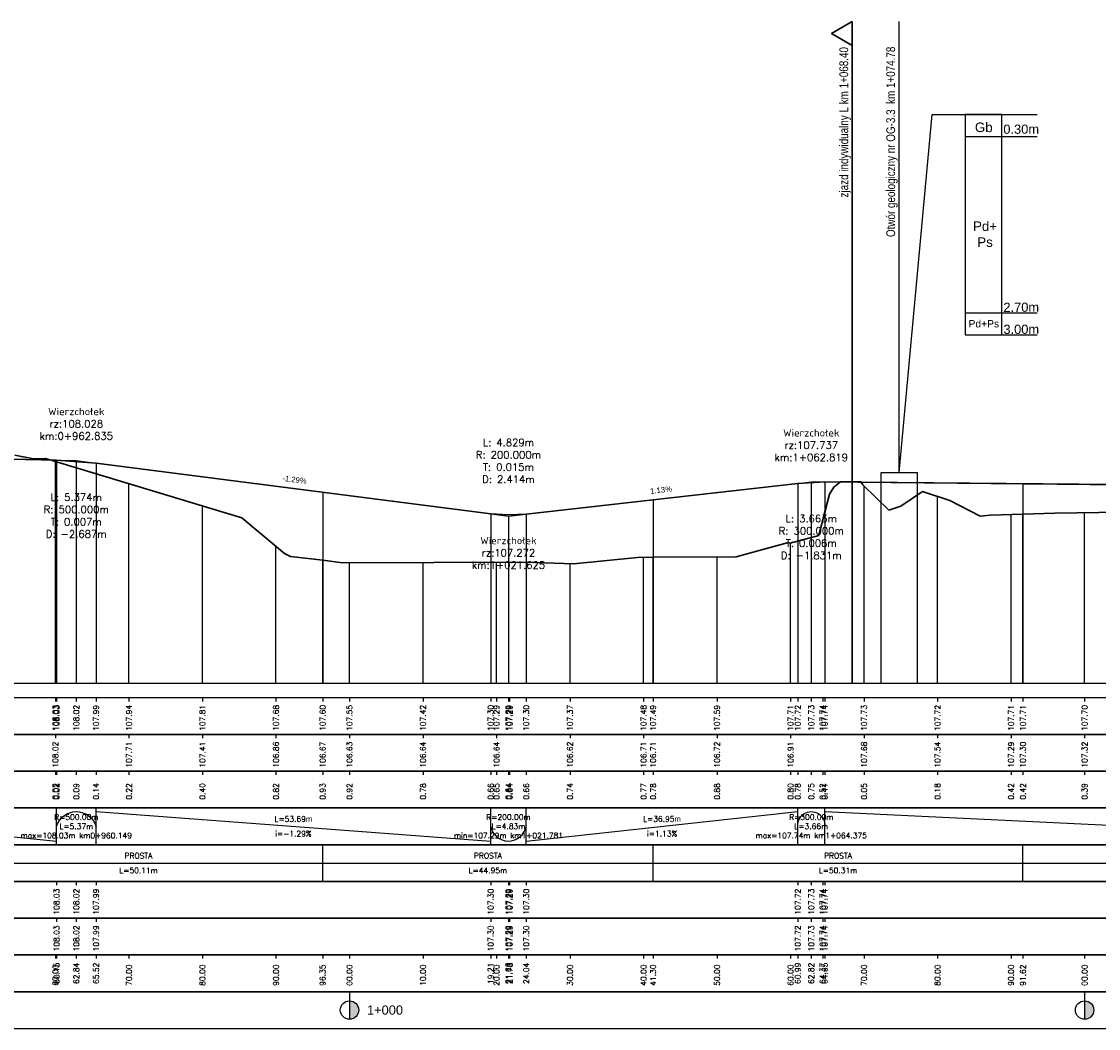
# Model space of a CAD drawing. Extents: x 7529714 to 7537797, y 5723889 to 5727796.
# Tile 9 of 28: x 7534251 to 7534398, y 5725349 to 5725486. Entities that reach past the tile are written whole.
import ezdxf
from ezdxf.enums import TextEntityAlignment as Align

# ---------------------------------------------------------------- set-up
doc = ezdxf.new("R2010")
doc.units = 0
doc.linetypes.add('HIDDEN', pattern=[9.525, 6.35, -3.175])
for name, color, linetype in [('C-DROGI-PROFILE', 7, 'Continuous'), ('C-DROGI-PROFILE-ETYKIETY', 7, 'Continuous'), ('D-geologia', 150, 'Continuous'), ('Niw-opis', 2, 'Continuous')]:
    doc.layers.add(name, color=color, linetype=linetype)
doc.layers.add('Niw-opisy-zjazdy', color=7, linetype='Continuous', true_color=0x45008a)
doc.styles.add('ARIAL', font='arial.ttf', dxfattribs={"height": 1})
doc.styles.get("Standard").update_dxf_attribs({"font": 'arial.ttf'})

# ---------------------------------------------------------------- blocks, each defined once
blk = doc.blocks.new('kilometraz')
at = {"linetype": 'ByBlock', "lineweight": -2}
blk.add_hatch(color=0, dxfattribs=at).paths.add_polyline_path([(0, -0.5, 0.414214), (0.5, 0, 0.414214), (0, 0.5)])
at = {"color": 0, "linetype": 'ByBlock', "lineweight": -2}
blk.add_line((0, 0.5), (0, -0.5), dxfattribs=at)
blk.add_circle((0, 0), 0.5, dxfattribs=at)

msp = doc.modelspace()

# ---------------------------------------------------------------- linework, layer by layer
at = {"layer": 'C-DROGI-PROFILE', "color": 12, "linetype": 'Continuous', "lineweight": 30, "true_color": 0xdb0000}
for p, q in [((7534215.87, 5725427.043), (7534255.889, 5725426.2)), ((7534255.889, 5725426.2), (7534261.263, 5725425.798)), ((7534261.263, 5725425.798), (7534314.951, 5725418.898)), ((7534319.78, 5725418.86), (7534356.728, 5725423.031)), ((7534356.728, 5725423.031), (7534360.391, 5725423.221)), ((7534360.391, 5725423.221), (7534444.286, 5725422.45)), ((7534314.951, 5725418.898), (7534317.366, 5725418.733)), ((7534317.366, 5725418.733), (7534319.78, 5725418.86))]:
    msp.add_line(p, q, dxfattribs=at)
at = {"layer": 'C-DROGI-PROFILE', "color": 98, "linetype": 'Continuous', "lineweight": 30, "true_color": 0x006100}
for p, q in [((7534250.201, 5725426.892), (7534252.746, 5725426.355)), ((7534252.746, 5725426.355), (7534254.384, 5725426.438)), ((7534254.384, 5725426.438), (7534281.075, 5725418.344)), ((7534361.039, 5725421.568), (7534361.633, 5725422.522)), ((7534361.633, 5725422.522), (7534362.542, 5725423.238)), ((7534362.542, 5725423.238), (7534365.112, 5725423.244)), ((7534365.112, 5725423.244), (7534365.282, 5725423.268)), ((7534365.282, 5725423.268), (7534365.411, 5725423.092)), ((7534365.411, 5725423.092), (7534365.576, 5725422.854)), ((7534365.576, 5725422.854), (7534369.088, 5725419.364)), ((7534359.592, 5725416.003), (7534361.039, 5725421.568)), ((7534370.738, 5725419.952), (7534373.706, 5725421.915)), ((7534373.706, 5725421.915), (7534377.412, 5725420.698)), ((7534369.088, 5725419.364), (7534370.738, 5725419.952)), ((7534377.412, 5725420.698), (7534381.535, 5725418.559)), ((7534281.075, 5725418.344), (7534286.92, 5725413.498)), ((7534381.535, 5725418.559), (7534382.912, 5725418.687)), ((7534382.912, 5725418.687), (7534387.356, 5725418.82)), ((7534387.356, 5725418.82), (7534391.642, 5725418.977)), ((7534391.642, 5725418.977), (7534400.705, 5725419.131)), ((7534351.984, 5725414.056), (7534355.451, 5725414.986)), ((7534355.451, 5725414.986), (7534355.703, 5725414.916)), ((7534355.703, 5725414.916), (7534359.585, 5725415.946)), ((7534359.585, 5725415.946), (7534359.592, 5725416.003)), ((7534286.92, 5725413.498), (7534287.721, 5725413.066)), ((7534348.351, 5725413.039), (7534351.984, 5725414.056)), ((7534287.721, 5725413.066), (7534292.093, 5725412.564)), ((7534292.093, 5725412.564), (7534294.775, 5725412.205)), ((7534294.775, 5725412.205), (7534319.683, 5725412.294)), ((7534319.683, 5725412.294), (7534326.229, 5725412.077)), ((7534326.229, 5725412.077), (7534334.918, 5725412.965)), ((7534334.918, 5725412.965), (7534337.041, 5725412.979)), ((7534337.041, 5725412.979), (7534348.351, 5725413.039))]:
    msp.add_line(p, q, dxfattribs=at)
at = {"layer": 'C-DROGI-PROFILE', "color": 1, "linetype": 'Continuous', "lineweight": -3}
for p, q in [((7534255.741, 5725395.868), (7534255.741, 5725426.027)), ((7534265.741, 5725395.868), (7534265.741, 5725422.994)), ((7534365.741, 5725395.868), (7534365.741, 5725422.69)), ((7534375.741, 5725395.868), (7534375.741, 5725421.247)), ((7534275.741, 5725395.868), (7534275.741, 5725419.962)), ((7534385.741, 5725395.868), (7534385.741, 5725418.772)), ((7534387.356, 5725395.868), (7534387.356, 5725418.82)), ((7534395.741, 5725395.868), (7534395.741, 5725419.046)), ((7534355.741, 5725395.868), (7534355.741, 5725414.926)), ((7534285.741, 5725395.868), (7534285.741, 5725414.476)), ((7534292.093, 5725395.868), (7534292.093, 5725412.564)), ((7534295.741, 5725395.868), (7534295.741, 5725412.208)), ((7534305.741, 5725395.868), (7534305.741, 5725412.244)), ((7534315.741, 5725395.868), (7534315.741, 5725412.28)), ((7534325.741, 5725395.868), (7534325.741, 5725412.094)), ((7534335.741, 5725395.868), (7534335.741, 5725412.97)), ((7534337.041, 5725395.868), (7534337.041, 5725412.979)), ((7534345.741, 5725395.868), (7534345.741, 5725413.025)), ((7533295.241, 5725395.868), (7537726.805, 5725395.868)), ((7534255.741, 5725393.868), (7534255.741, 5725393.368)), ((7534255.889, 5725393.868), (7534255.889, 5725393.368)), ((7534258.576, 5725393.868), (7534258.576, 5725393.368)), ((7534261.263, 5725393.868), (7534261.263, 5725393.368)), ((7534265.741, 5725393.868), (7534265.741, 5725393.368)), ((7534275.741, 5725393.868), (7534275.741, 5725393.368)), ((7534285.741, 5725393.868), (7534285.741, 5725393.368)), ((7534292.093, 5725393.868), (7534292.093, 5725393.368)), ((7534295.741, 5725393.868), (7534295.741, 5725393.368)), ((7534305.741, 5725393.868), (7534305.741, 5725393.368)), ((7534314.951, 5725393.868), (7534314.951, 5725393.368)), ((7534315.741, 5725393.868), (7534315.741, 5725393.368)), ((7534317.366, 5725393.868), (7534317.366, 5725393.368)), ((7534317.522, 5725393.868), (7534317.522, 5725393.368)), ((7534319.78, 5725393.868), (7534319.78, 5725393.368)), ((7534325.741, 5725393.868), (7534325.741, 5725393.368)), ((7534335.741, 5725393.868), (7534335.741, 5725393.368)), ((7534337.041, 5725393.868), (7534337.041, 5725393.368)), ((7534345.741, 5725393.868), (7534345.741, 5725393.368)), ((7534355.741, 5725393.868), (7534355.741, 5725393.368)), ((7534356.728, 5725393.868), (7534356.728, 5725393.368)), ((7534358.56, 5725393.868), (7534358.56, 5725393.368)), ((7534360.116, 5725393.868), (7534360.116, 5725393.368)), ((7534360.391, 5725393.868), (7534360.391, 5725393.368)), ((7534365.741, 5725393.868), (7534365.741, 5725393.368)), ((7534375.741, 5725393.868), (7534375.741, 5725393.368)), ((7534385.741, 5725393.868), (7534385.741, 5725393.368)), ((7534387.356, 5725393.868), (7534387.356, 5725393.368)), ((7534395.741, 5725393.868), (7534395.741, 5725393.368)), ((7534255.741, 5725388.868), (7534255.741, 5725388.368)), ((7534265.741, 5725388.868), (7534265.741, 5725388.368)), ((7534275.741, 5725388.868), (7534275.741, 5725388.368)), ((7534285.741, 5725388.868), (7534285.741, 5725388.368)), ((7534295.741, 5725388.868), (7534295.741, 5725388.368)), ((7534305.741, 5725388.868), (7534305.741, 5725388.368)), ((7534315.741, 5725388.868), (7534315.741, 5725388.368)), ((7534325.741, 5725388.868), (7534325.741, 5725388.368)), ((7534335.741, 5725388.868), (7534335.741, 5725388.368)), ((7534345.741, 5725388.868), (7534345.741, 5725388.368)), ((7534355.741, 5725388.868), (7534355.741, 5725388.368)), ((7534365.741, 5725388.868), (7534365.741, 5725388.368)), ((7534375.741, 5725388.868), (7534375.741, 5725388.368)), ((7534385.741, 5725388.868), (7534385.741, 5725388.368)), ((7534395.741, 5725388.868), (7534395.741, 5725388.368)), ((7534255.741, 5725383.868), (7534255.741, 5725383.368)), ((7534255.889, 5725383.868), (7534255.889, 5725383.368)), ((7534258.576, 5725383.868), (7534258.576, 5725383.368)), ((7534261.263, 5725383.868), (7534261.263, 5725383.368)), ((7534265.741, 5725383.868), (7534265.741, 5725383.368)), ((7534275.741, 5725383.868), (7534275.741, 5725383.368)), ((7534285.741, 5725383.868), (7534285.741, 5725383.368)), ((7534292.093, 5725383.868), (7534292.093, 5725383.368)), ((7534295.741, 5725383.868), (7534295.741, 5725383.368)), ((7534305.741, 5725383.868), (7534305.741, 5725383.368)), ((7534314.951, 5725383.868), (7534314.951, 5725383.368)), ((7534315.741, 5725383.868), (7534315.741, 5725383.368)), ((7534317.366, 5725383.868), (7534317.366, 5725383.368)), ((7534317.522, 5725383.868), (7534317.522, 5725383.368)), ((7534319.78, 5725383.868), (7534319.78, 5725383.368)), ((7534325.741, 5725383.868), (7534325.741, 5725383.368)), ((7534335.741, 5725383.868), (7534335.741, 5725383.368)), ((7534337.041, 5725383.868), (7534337.041, 5725383.368)), ((7534345.741, 5725383.868), (7534345.741, 5725383.368)), ((7534355.741, 5725383.868), (7534355.741, 5725383.368)), ((7534356.728, 5725383.868), (7534356.728, 5725383.368)), ((7534358.56, 5725383.868), (7534358.56, 5725383.368)), ((7534360.116, 5725383.868), (7534360.116, 5725383.368)), ((7534360.391, 5725383.868), (7534360.391, 5725383.368)), ((7534365.741, 5725383.868), (7534365.741, 5725383.368)), ((7534375.741, 5725383.868), (7534375.741, 5725383.368)), ((7534385.741, 5725383.868), (7534385.741, 5725383.368)), ((7534387.356, 5725383.868), (7534387.356, 5725383.368)), ((7534395.741, 5725383.868), (7534395.741, 5725383.368)), ((7534255.889, 5725373.868), (7534255.889, 5725378.868)), ((7534261.263, 5725373.868), (7534261.263, 5725378.868)), ((7534314.951, 5725373.868), (7534314.951, 5725378.868)), ((7534319.78, 5725373.868), (7534319.78, 5725378.868)), ((7534356.728, 5725373.868), (7534356.728, 5725378.868)), ((7534360.391, 5725373.868), (7534360.391, 5725378.868)), ((7534292.093, 5725368.868), (7534292.093, 5725373.868)), ((7534337.041, 5725368.868), (7534337.041, 5725373.868)), ((7534387.356, 5725368.868), (7534387.356, 5725373.868)), ((7534255.889, 5725368.868), (7534255.889, 5725368.368)), ((7534258.576, 5725368.868), (7534258.576, 5725368.368)), ((7534261.263, 5725368.868), (7534261.263, 5725368.368)), ((7534314.951, 5725368.868), (7534314.951, 5725368.368)), ((7534317.366, 5725368.868), (7534317.366, 5725368.368)), ((7534317.522, 5725368.868), (7534317.522, 5725368.368)), ((7534319.78, 5725368.868), (7534319.78, 5725368.368)), ((7534356.728, 5725368.868), (7534356.728, 5725368.368)), ((7534358.56, 5725368.868), (7534358.56, 5725368.368)), ((7534360.116, 5725368.868), (7534360.116, 5725368.368)), ((7534360.391, 5725368.868), (7534360.391, 5725368.368)), ((7534255.889, 5725363.868), (7534255.889, 5725363.368)), ((7534258.576, 5725363.868), (7534258.576, 5725363.368)), ((7534261.263, 5725363.868), (7534261.263, 5725363.368)), ((7534314.951, 5725363.868), (7534314.951, 5725363.368)), ((7534317.366, 5725363.868), (7534317.366, 5725363.368)), ((7534317.522, 5725363.868), (7534317.522, 5725363.368)), ((7534319.78, 5725363.868), (7534319.78, 5725363.368)), ((7534356.728, 5725363.868), (7534356.728, 5725363.368)), ((7534358.56, 5725363.868), (7534358.56, 5725363.368)), ((7534360.116, 5725363.868), (7534360.116, 5725363.368)), ((7534360.391, 5725363.868), (7534360.391, 5725363.368)), ((7534255.741, 5725358.868), (7534255.741, 5725358.368)), ((7534255.889, 5725358.868), (7534255.889, 5725358.368)), ((7534258.576, 5725358.868), (7534258.576, 5725358.368)), ((7534261.263, 5725358.868), (7534261.263, 5725358.368)), ((7534265.741, 5725358.868), (7534265.741, 5725358.368)), ((7534275.741, 5725358.868), (7534275.741, 5725358.368)), ((7534285.741, 5725358.868), (7534285.741, 5725358.368)), ((7534292.093, 5725358.868), (7534292.093, 5725358.368)), ((7534295.741, 5725358.868), (7534295.741, 5725358.368)), ((7534305.741, 5725358.868), (7534305.741, 5725358.368)), ((7534314.951, 5725358.868), (7534314.951, 5725358.368)), ((7534315.741, 5725358.868), (7534315.741, 5725358.368)), ((7534317.366, 5725358.868), (7534317.366, 5725358.368)), ((7534317.522, 5725358.868), (7534317.522, 5725358.368)), ((7534319.78, 5725358.868), (7534319.78, 5725358.368)), ((7534325.741, 5725358.868), (7534325.741, 5725358.368)), ((7534335.741, 5725358.868), (7534335.741, 5725358.368)), ((7534337.041, 5725358.868), (7534337.041, 5725358.368)), ((7534345.741, 5725358.868), (7534345.741, 5725358.368)), ((7534355.741, 5725358.868), (7534355.741, 5725358.368)), ((7534356.728, 5725358.868), (7534356.728, 5725358.368)), ((7534358.56, 5725358.868), (7534358.56, 5725358.368)), ((7534360.116, 5725358.868), (7534360.116, 5725358.368)), ((7534360.391, 5725358.868), (7534360.391, 5725358.368)), ((7534365.741, 5725358.868), (7534365.741, 5725358.368)), ((7534375.741, 5725358.868), (7534375.741, 5725358.368)), ((7534385.741, 5725358.868), (7534385.741, 5725358.368)), ((7534387.356, 5725358.868), (7534387.356, 5725358.368)), ((7534395.741, 5725358.868), (7534395.741, 5725358.368)), ((7534295.741, 5725353.868), (7534295.741, 5725352.368)), ((7534395.741, 5725353.868), (7534395.741, 5725352.368))]:
    msp.add_line(p, q, dxfattribs=at)
at = {"layer": 'C-DROGI-PROFILE', "color": 2, "linetype": 'HIDDEN', "lineweight": -3}
for p, q in [((7534255.889, 5725426.2), (7534258.576, 5725426.144)), ((7534258.576, 5725426.144), (7534261.263, 5725425.798)), ((7534356.728, 5725423.031), (7534358.56, 5725423.238)), ((7534358.56, 5725423.238), (7534360.391, 5725423.221)), ((7534314.951, 5725418.898), (7534317.366, 5725418.587)), ((7534317.366, 5725418.587), (7534319.78, 5725418.86))]:
    msp.add_line(p, q, dxfattribs=at)
at = {"layer": 'C-DROGI-PROFILE', "color": 2, "linetype": 'Continuous', "lineweight": -3}
for p, q in [((7534215.87, 5725378.368), (7534255.889, 5725374.368)), ((7534261.263, 5725378.368), (7534314.951, 5725374.368)), ((7534319.78, 5725374.368), (7534356.728, 5725378.368)), ((7534360.391, 5725378.368), (7534444.286, 5725374.368)), ((7533353.513, 5725371.368), (7534453.281, 5725371.368))]:
    msp.add_line(p, q, dxfattribs=at)
at = {"layer": 'C-DROGI-PROFILE', "color": 12, "linetype": 'Continuous', "lineweight": 30, "true_color": 0xdb0000}
msp.add_lwpolyline([(7533789.713, 5725422.471), (7533887.073, 5725425.708), (7533914.679, 5725425.758), (7533954.365, 5725424.483), (7534066.935, 5725425.655), (7534070.608, 5725425.469), (7534091.271, 5725423.153), (7534093.851, 5725423.031), (7534096.43, 5725423.241), (7534113.22, 5725425.691), (7534116.513, 5725425.991), (7534119.806, 5725425.929), (7534145.282, 5725424.053), (7534148.852, 5725424.003), (7534215.87, 5725427.043), (7534255.889, 5725426.2), (7534261.263, 5725425.798), (7534314.951, 5725418.898), (7534317.366, 5725418.733), (7534319.78, 5725418.86), (7534356.728, 5725423.031), (7534360.391, 5725423.221), (7534444.286, 5725422.45)], dxfattribs=at)
at = {"layer": 'C-DROGI-PROFILE', "color": 2, "linetype": 'Continuous', "lineweight": -3, "extrusion": (0, 0, -1)}
for centre, radius, start, end in [((-7534258.576, 5725375.564), 2.805, 16.67389, 163.32611), ((-7534358.56, 5725376.53), 1.838, 354.96014, 185.03986)]:
    msp.add_arc(centre, radius, start, end, dxfattribs=at)
at = {"layer": 'C-DROGI-PROFILE', "color": 2, "linetype": 'Continuous', "lineweight": -3}
msp.add_arc((7534317.366, 5725376.826), 2.457, 190.72506, 349.27494, dxfattribs=at)
at = {"layer": 'C-DROGI-PROFILE', "color": 1, "linetype": 'Continuous', "lineweight": -3}
for points in [[(7533295.741, 5725388.868), (7537726.805, 5725388.868), (7537726.805, 5725393.868), (7533295.741, 5725393.868)], [(7533295.741, 5725383.868), (7537726.805, 5725383.868), (7537726.805, 5725388.868), (7533295.741, 5725388.868)], [(7533295.741, 5725378.868), (7537726.805, 5725378.868), (7537726.805, 5725383.868), (7533295.741, 5725383.868)], [(7533295.741, 5725373.868), (7537726.805, 5725373.868), (7537726.805, 5725378.868), (7533295.741, 5725378.868)], [(7533295.741, 5725368.868), (7537726.805, 5725368.868), (7537726.805, 5725373.868), (7533295.741, 5725373.868)], [(7533295.741, 5725363.868), (7537726.805, 5725363.868), (7537726.805, 5725368.868), (7533295.741, 5725368.868)], [(7533295.741, 5725358.868), (7537726.805, 5725358.868), (7537726.805, 5725363.868), (7533295.741, 5725363.868)], [(7533295.741, 5725353.868), (7537726.805, 5725353.868), (7537726.805, 5725358.868), (7533295.741, 5725358.868)], [(7533295.741, 5725348.868), (7537726.805, 5725348.868), (7537726.805, 5725353.868), (7533295.741, 5725353.868)]]:
    msp.add_3dface(points, dxfattribs=at)
at = {"layer": 'C-DROGI-PROFILE-ETYKIETY', "color": 3, "linetype": 'Continuous', "lineweight": -3}
for p, q in [((7534255.889, 5725426.2), (7534255.889, 5725395.868)), ((7534258.576, 5725426.144), (7534258.576, 5725395.868)), ((7534261.263, 5725425.798), (7534261.263, 5725395.868)), ((7534356.728, 5725423.031), (7534356.728, 5725395.868)), ((7534358.56, 5725423.238), (7534358.56, 5725395.868)), ((7534360.391, 5725423.221), (7534360.391, 5725395.868)), ((7534314.951, 5725418.898), (7534314.951, 5725395.868)), ((7534317.366, 5725418.587), (7534317.366, 5725395.868)), ((7534319.78, 5725418.86), (7534319.78, 5725395.868))]:
    msp.add_line(p, q, dxfattribs=at)
at = {"layer": 'C-DROGI-PROFILE-ETYKIETY', "color": 2, "linetype": 'Continuous', "lineweight": -3}
for p, q in [((7534387.356, 5725422.974), (7534387.356, 5725395.868)), ((7534292.093, 5725421.836), (7534292.093, 5725395.868)), ((7534337.041, 5725420.809), (7534337.041, 5725395.868))]:
    msp.add_line(p, q, dxfattribs=at)
at = {"layer": 'D-geologia', "linetype": 'Continuous'}
msp.add_lwpolyline([(7534370.523, 5725424.468), (7534370.523, 5725485.868)], dxfattribs=at)
at = {"layer": 'D-geologia'}
for points in [[(7534370.523, 5725424.468), (7534375.014, 5725473.22), (7534379.505, 5725473.232)], [(7534379.505, 5725443.232), (7534384.505, 5725443.232), (7534384.505, 5725443.232), (7534384.505, 5725473.232), (7534379.505, 5725473.232), (7534379.505, 5725443.232)], [(7534379.505, 5725473.232), (7534389.309, 5725473.232)], [(7534379.505, 5725470.232), (7534389.309, 5725470.232)], [(7534379.505, 5725446.232), (7534389.309, 5725446.232)], [(7534379.505, 5725443.232), (7534389.309, 5725443.232)], [(7534368.023, 5725395.868), (7534373.023, 5725395.868), (7534373.023, 5725395.868), (7534373.023, 5725424.468), (7534368.023, 5725424.468), (7534368.023, 5725395.868)]]:
    msp.add_lwpolyline(points, dxfattribs=at)
at = {"layer": 'Niw-opis', "color": 2}
msp.add_lwpolyline([(7533295.741, 5725395.868), (7537726.805, 5725395.868)], dxfattribs=at)
at = {"layer": 'Niw-opis'}
msp.add_lwpolyline([(7533295.741, 5725395.868), (7537726.805, 5725395.868)], dxfattribs=at)
at = {"layer": 'Niw-opisy-zjazdy', "linetype": 'Continuous', "lineweight": 30, "flags": 128}
msp.add_lwpolyline([(7534364.141, 5725485.868), (7534364.141, 5725482.618), (7534361.315, 5725484.237), (7534364.141, 5725485.868)], dxfattribs=at)
at = {"layer": 'Niw-opisy-zjazdy', "linetype": 'Continuous', "lineweight": 30}
msp.add_lwpolyline([(7534364.141, 5725395.868), (7534364.141, 5725485.868)], dxfattribs=at)

# ---------------------------------------------------------------- block references
at = {"layer": 'C-DROGI-PROFILE-ETYKIETY', "linetype": 'Continuous', "lineweight": -3, "xscale": 2.499999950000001, "yscale": 2.499999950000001, "zscale": 2.499999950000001, "rotation": 8.53773646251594e-07}
for p in [(7534295.741, 5725351.368), (7534395.741, 5725351.368)]:
    msp.add_blockref('kilometraz', p, dxfattribs=at)

# ---------------------------------------------------------------- texts
at = {"layer": 'C-DROGI-PROFILE-ETYKIETY', "color": 2, "linetype": 'Continuous', "lineweight": -3, "char_height": 1, "attachment_point": 5}
for s, insert in [('{\\Fsimplex.shx|c238;Wierzchołek\\Prz:108.028\\Pkm:0+962.835}', (7534258.576, 5725431.144)), ('{\\Fsimplex.shx|c238;Wierzchołek\\Prz:107.737\\Pkm:1+062.819}', (7534358.56, 5725428.238)), ('{\\Fsimplex.shx|c238;L: 4.829m\\PR: 200.000m\\PT: 0.015m\\PD: 2.414m}', (7534317.366, 5725426.087)), ('{\\Fsimplex.shx|c238;L: 5.374m\\PR: 500.000m\\PT: 0.007m\\PD: -2.687m}', (7534258.576, 5725418.644)), ('{\\Fsimplex.shx|c238;L: 3.663m\\PR: 300.000m\\PT: 0.006m\\PD: -1.831m}', (7534358.56, 5725415.738)), ('{\\Fsimplex.shx|c238;Wierzchołek\\Prz:107.272\\Pkm:1+021.625}', (7534317.366, 5725413.587))]:
    msp.add_mtext(s, dxfattribs=dict(at, insert=insert))
at = {"layer": 'C-DROGI-PROFILE-ETYKIETY', "color": 2, "linetype": 'Continuous', "lineweight": -3, "char_height": 0.75, "attachment_point": 8}
for s, insert, rotation in [('-1.29%', (7534288.211, 5725423.154), 352.67563), ('1.13%', (7534338.163, 5725421.753), 6.4415)]:
    msp.add_mtext(s, dxfattribs=dict(at, insert=insert, rotation=rotation))
at = {"layer": 'C-DROGI-PROFILE-ETYKIETY', "color": 7, "linetype": 'Continuous', "lineweight": -3, "char_height": 0.75, "attachment_point": 5, "rotation": 90}
for s, insert in [('{\\Fsimplex.shx|c238;108.03}', (7534255.741, 5725391.118)), ('{\\Fsimplex.shx|c238;108.03}', (7534255.889, 5725391.118)), ('{\\Fsimplex.shx|c238;108.02}', (7534258.576, 5725391.118)), ('{\\Fsimplex.shx|c238;107.99}', (7534261.263, 5725391.118)), ('{\\Fsimplex.shx|c238;107.94}', (7534265.741, 5725391.118)), ('{\\Fsimplex.shx|c238;107.81}', (7534275.741, 5725391.118)), ('{\\Fsimplex.shx|c238;107.68}', (7534285.741, 5725391.118)), ('{\\Fsimplex.shx|c238;107.60}', (7534292.093, 5725391.118)), ('{\\Fsimplex.shx|c238;107.55}', (7534295.741, 5725391.118)), ('{\\Fsimplex.shx|c238;107.42}', (7534305.741, 5725391.118)), ('{\\Fsimplex.shx|c238;107.30}', (7534314.951, 5725391.118)), ('{\\Fsimplex.shx|c238;107.29}', (7534315.741, 5725391.118)), ('{\\Fsimplex.shx|c238;107.29}', (7534317.366, 5725391.118)), ('{\\Fsimplex.shx|c238;107.29}', (7534317.522, 5725391.118)), ('{\\Fsimplex.shx|c238;107.30}', (7534319.78, 5725391.118)), ('{\\Fsimplex.shx|c238;107.37}', (7534325.741, 5725391.118)), ('{\\Fsimplex.shx|c238;107.48}', (7534335.741, 5725391.118)), ('{\\Fsimplex.shx|c238;107.49}', (7534337.041, 5725391.118)), ('{\\Fsimplex.shx|c238;107.59}', (7534345.741, 5725391.118)), ('{\\Fsimplex.shx|c238;107.71}', (7534355.741, 5725391.118)), ('{\\Fsimplex.shx|c238;107.72}', (7534356.728, 5725391.118)), ('{\\Fsimplex.shx|c238;107.73}', (7534358.56, 5725391.118)), ('{\\Fsimplex.shx|c238;107.74}', (7534360.116, 5725391.118)), ('{\\Fsimplex.shx|c238;107.74}', (7534360.391, 5725391.118)), ('{\\Fsimplex.shx|c238;107.73}', (7534365.741, 5725391.118)), ('{\\Fsimplex.shx|c238;107.72}', (7534375.741, 5725391.118)), ('{\\Fsimplex.shx|c238;107.71}', (7534385.741, 5725391.118)), ('{\\Fsimplex.shx|c238;107.71}', (7534387.356, 5725391.118)), ('{\\Fsimplex.shx|c238;107.70}', (7534395.741, 5725391.118)), ('{\\Fsimplex.shx|c238;108.02}', (7534255.741, 5725386.118)), ('{\\Fsimplex.shx|c238;107.71}', (7534265.741, 5725386.118)), ('{\\Fsimplex.shx|c238;107.41}', (7534275.741, 5725386.118)), ('{\\Fsimplex.shx|c238;106.86}', (7534285.741, 5725386.118)), ('{\\Fsimplex.shx|c238;106.67}', (7534292.093, 5725386.118)), ('{\\Fsimplex.shx|c238;106.63}', (7534295.741, 5725386.118)), ('{\\Fsimplex.shx|c238;106.64}', (7534305.741, 5725386.118)), ('{\\Fsimplex.shx|c238;106.64}', (7534315.741, 5725386.118)), ('{\\Fsimplex.shx|c238;106.62}', (7534325.741, 5725386.118)), ('{\\Fsimplex.shx|c238;106.71}', (7534335.741, 5725386.118)), ('{\\Fsimplex.shx|c238;106.71}', (7534337.041, 5725386.118)), ('{\\Fsimplex.shx|c238;106.72}', (7534345.741, 5725386.118)), ('{\\Fsimplex.shx|c238;106.91}', (7534355.741, 5725386.118)), ('{\\Fsimplex.shx|c238;107.68}', (7534365.741, 5725386.118)), ('{\\Fsimplex.shx|c238;107.54}', (7534375.741, 5725386.118)), ('{\\Fsimplex.shx|c238;107.29}', (7534385.741, 5725386.118)), ('{\\Fsimplex.shx|c238;107.30}', (7534387.356, 5725386.118)), ('{\\Fsimplex.shx|c238;107.32}', (7534395.741, 5725386.118)), ('{\\Fsimplex.shx|c238;0.02}', (7534255.741, 5725381.118)), ('{\\Fsimplex.shx|c238;0.02}', (7534255.889, 5725381.118)), ('{\\Fsimplex.shx|c238;0.09}', (7534258.576, 5725381.118)), ('{\\Fsimplex.shx|c238;0.14}', (7534261.263, 5725381.118)), ('{\\Fsimplex.shx|c238;0.22}', (7534265.741, 5725381.118)), ('{\\Fsimplex.shx|c238;0.40}', (7534275.741, 5725381.118)), ('{\\Fsimplex.shx|c238;0.82}', (7534285.741, 5725381.118)), ('{\\Fsimplex.shx|c238;0.93}', (7534292.093, 5725381.118)), ('{\\Fsimplex.shx|c238;0.92}', (7534295.741, 5725381.118)), ('{\\Fsimplex.shx|c238;0.78}', (7534305.741, 5725381.118)), ('{\\Fsimplex.shx|c238;0.66}', (7534314.951, 5725381.118)), ('{\\Fsimplex.shx|c238;0.65}', (7534315.741, 5725381.118)), ('{\\Fsimplex.shx|c238;0.64}', (7534317.366, 5725381.118)), ('{\\Fsimplex.shx|c238;0.64}', (7534317.522, 5725381.118)), ('{\\Fsimplex.shx|c238;0.66}', (7534319.78, 5725381.118)), ('{\\Fsimplex.shx|c238;0.74}', (7534325.741, 5725381.118)), ('{\\Fsimplex.shx|c238;0.77}', (7534335.741, 5725381.118)), ('{\\Fsimplex.shx|c238;0.78}', (7534337.041, 5725381.118)), ('{\\Fsimplex.shx|c238;0.88}', (7534345.741, 5725381.118)), ('{\\Fsimplex.shx|c238;0.80}', (7534355.741, 5725381.118)), ('{\\Fsimplex.shx|c238;0.78}', (7534356.728, 5725381.118)), ('{\\Fsimplex.shx|c238;0.75}', (7534358.56, 5725381.118)), ('{\\Fsimplex.shx|c238;0.52}', (7534360.116, 5725381.118)), ('{\\Fsimplex.shx|c238;0.41}', (7534360.391, 5725381.118)), ('{\\Fsimplex.shx|c238;0.05}', (7534365.741, 5725381.118)), ('{\\Fsimplex.shx|c238;0.18}', (7534375.741, 5725381.118)), ('{\\Fsimplex.shx|c238;0.42}', (7534385.741, 5725381.118)), ('{\\Fsimplex.shx|c238;0.42}', (7534387.356, 5725381.118)), ('{\\Fsimplex.shx|c238;0.39}', (7534395.741, 5725381.118)), ('{\\Fsimplex.shx|c238;108.03}', (7534255.889, 5725366.118)), ('{\\Fsimplex.shx|c238;108.02}', (7534258.576, 5725366.118)), ('{\\Fsimplex.shx|c238;107.99}', (7534261.263, 5725366.118)), ('{\\Fsimplex.shx|c238;107.30}', (7534314.951, 5725366.118)), ('{\\Fsimplex.shx|c238;107.29}', (7534317.366, 5725366.118)), ('{\\Fsimplex.shx|c238;107.29}', (7534317.522, 5725366.118)), ('{\\Fsimplex.shx|c238;107.30}', (7534319.78, 5725366.118)), ('{\\Fsimplex.shx|c238;107.72}', (7534356.728, 5725366.118)), ('{\\Fsimplex.shx|c238;107.73}', (7534358.56, 5725366.118)), ('{\\Fsimplex.shx|c238;107.74}', (7534360.116, 5725366.118)), ('{\\Fsimplex.shx|c238;107.74}', (7534360.391, 5725366.118)), ('{\\Fsimplex.shx|c238;108.03}', (7534255.889, 5725361.118)), ('{\\Fsimplex.shx|c238;108.02}', (7534258.576, 5725361.118)), ('{\\Fsimplex.shx|c238;107.99}', (7534261.263, 5725361.118)), ('{\\Fsimplex.shx|c238;107.30}', (7534314.951, 5725361.118)), ('{\\Fsimplex.shx|c238;107.29}', (7534317.366, 5725361.118)), ('{\\Fsimplex.shx|c238;107.29}', (7534317.522, 5725361.118)), ('{\\Fsimplex.shx|c238;107.30}', (7534319.78, 5725361.118)), ('{\\Fsimplex.shx|c238;107.72}', (7534356.728, 5725361.118)), ('{\\Fsimplex.shx|c238;107.73}', (7534358.56, 5725361.118)), ('{\\Fsimplex.shx|c238;107.74}', (7534360.116, 5725361.118)), ('{\\Fsimplex.shx|c238;107.74}', (7534360.391, 5725361.118)), ('{\\Fsimplex.shx|c238;60.00}', (7534255.741, 5725356.118)), ('{\\Fsimplex.shx|c238;60.15}', (7534255.889, 5725356.368)), ('{\\Fsimplex.shx|c238;62.84}', (7534258.576, 5725356.368)), ('{\\Fsimplex.shx|c238;65.52}', (7534261.263, 5725356.368)), ('{\\Fsimplex.shx|c238;70.00}', (7534265.741, 5725356.118)), ('{\\Fsimplex.shx|c238;80.00}', (7534275.741, 5725356.118)), ('{\\Fsimplex.shx|c238;90.00}', (7534285.741, 5725356.118)), ('{\\Fsimplex.shx|c238;96.35}', (7534292.093, 5725356.118)), ('{\\Fsimplex.shx|c238;00.00}', (7534295.741, 5725356.118)), ('{\\Fsimplex.shx|c238;10.00}', (7534305.741, 5725356.118)), ('{\\Fsimplex.shx|c238;19.21}', (7534314.951, 5725356.368)), ('{\\Fsimplex.shx|c238;20.00}', (7534315.741, 5725356.118)), ('{\\Fsimplex.shx|c238;21.63}', (7534317.366, 5725356.368)), ('{\\Fsimplex.shx|c238;21.78}', (7534317.522, 5725356.368)), ('{\\Fsimplex.shx|c238;24.04}', (7534319.78, 5725356.368)), ('{\\Fsimplex.shx|c238;30.00}', (7534325.741, 5725356.118)), ('{\\Fsimplex.shx|c238;40.00}', (7534335.741, 5725356.118)), ('{\\Fsimplex.shx|c238;41.30}', (7534337.041, 5725356.118)), ('{\\Fsimplex.shx|c238;50.00}', (7534345.741, 5725356.118)), ('{\\Fsimplex.shx|c238;60.00}', (7534355.741, 5725356.118)), ('{\\Fsimplex.shx|c238;60.99}', (7534356.728, 5725356.368)), ('{\\Fsimplex.shx|c238;62.82}', (7534358.56, 5725356.368)), ('{\\Fsimplex.shx|c238;64.37}', (7534360.116, 5725356.368)), ('{\\Fsimplex.shx|c238;64.65}', (7534360.391, 5725356.368)), ('{\\Fsimplex.shx|c238;70.00}', (7534365.741, 5725356.118)), ('{\\Fsimplex.shx|c238;80.00}', (7534375.741, 5725356.118)), ('{\\Fsimplex.shx|c238;90.00}', (7534385.741, 5725356.118)), ('{\\Fsimplex.shx|c238;91.62}', (7534387.356, 5725356.118)), ('{\\Fsimplex.shx|c238;00.00}', (7534395.741, 5725356.118))]:
    msp.add_mtext(s, dxfattribs=dict(at, insert=insert))
at = {"layer": 'C-DROGI-PROFILE-ETYKIETY', "color": 7, "linetype": 'Continuous', "lineweight": -3}
for s, insert, char_height, attachment_point in [('{\\Fsimplex.shx|c238;R=500.00m\\PL=5.37m\\Pmax=108.03m km0+960.149}', (7534258.576, 5725376.368), 0.75, 5), ('{\\Fsimplex.shx|c238;L=53.69}m', (7534288.107, 5725377.368), 0.75, 5), ('{\\Fsimplex.shx|c238;R=200.00m\\PL=4.83m\\Pmin=107.29m km1+021.781}', (7534317.366, 5725376.368), 0.75, 5), ('{\\Fsimplex.shx|c238;L=36.95}m', (7534338.254, 5725377.368), 0.75, 5), ('{\\Fsimplex.shx|c238;R=300.00m\\PL=3.66m\\Pmax=107.74m km1+064.375}', (7534358.56, 5725376.368), 0.75, 5), ('{\\Fsimplex.shx|c238;i=-1.29%}', (7534288.107, 5725375.368), 0.75, 5), ('{\\Fsimplex.shx|c238;i=1.13%}', (7534338.254, 5725375.368), 0.75, 5), ('{\\Fsimplex.shx|c238;PROSTA}', (7534267.037, 5725372.368), 0.75, 5), ('{\\Fsimplex.shx|c238;PROSTA}', (7534314.567, 5725372.368), 0.75, 5), ('{\\Fsimplex.shx|c238;PROSTA}', (7534362.198, 5725372.368), 0.75, 5), ('{\\Fsimplex.shx|c238;L=50.11m}', (7534267.037, 5725370.368), 0.75, 5), ('{\\Fsimplex.shx|c238;L=44.95m}', (7534314.567, 5725370.368), 0.75, 5), ('{\\Fsimplex.shx|c238;L=50.31m}', (7534362.198, 5725370.368), 0.75, 5), ('1+000', (7534298.116, 5725351.368), 1.25, 4)]:
    msp.add_mtext(s, dxfattribs=dict(at, insert=insert, char_height=char_height, attachment_point=attachment_point))
at = {"layer": 'D-geologia', "linetype": 'Continuous', "width": 0.8}
msp.add_text('Otwór geologiczny nr OG-3.3  km 1+074.78', height=1.2, rotation=90, dxfattribs=at).set_placement((7534370.323, 5725456.548), align=Align.BOTTOM_LEFT)
at = {"layer": 'D-geologia'}
for s, p in [('0.30m', (7534384.691, 5725470.59)), ('2.70m', (7534384.7, 5725446.362)), ('3.00m', (7534384.7, 5725443.362))]:
    msp.add_text(s, height=1.25, rotation=0.23907, dxfattribs=at).set_placement(p)
at = {"layer": 'D-geologia', "color": 2, "lineweight": 13, "width": 15.82992, "attachment_point": 5, "style": 'ARIAL'}
for s, insert, char_height in [('{\\H1.083x;\\C256;Gb}', (7534382.027, 5725471.469), 1.2), ('{\\H1.083x;\\C256;Pd+\\PPs\\H1.0255x; }', (7534382.2, 5725456.93), 1.2), ('{\\C256;Pd+Ps}', (7534382.036, 5725444.744), 1)]:
    msp.add_mtext(s, dxfattribs=dict(at, insert=insert, char_height=char_height))
at = {"layer": 'Niw-opisy-zjazdy', "linetype": 'Continuous', "lineweight": 30, "width": 0.8}
msp.add_text('zjazd indywidualny L km 1+068.40', height=1.2, rotation=90, dxfattribs=at).set_placement((7534363.941, 5725461.935), align=Align.BOTTOM_LEFT)

doc.saveas('drawing.dxf')
